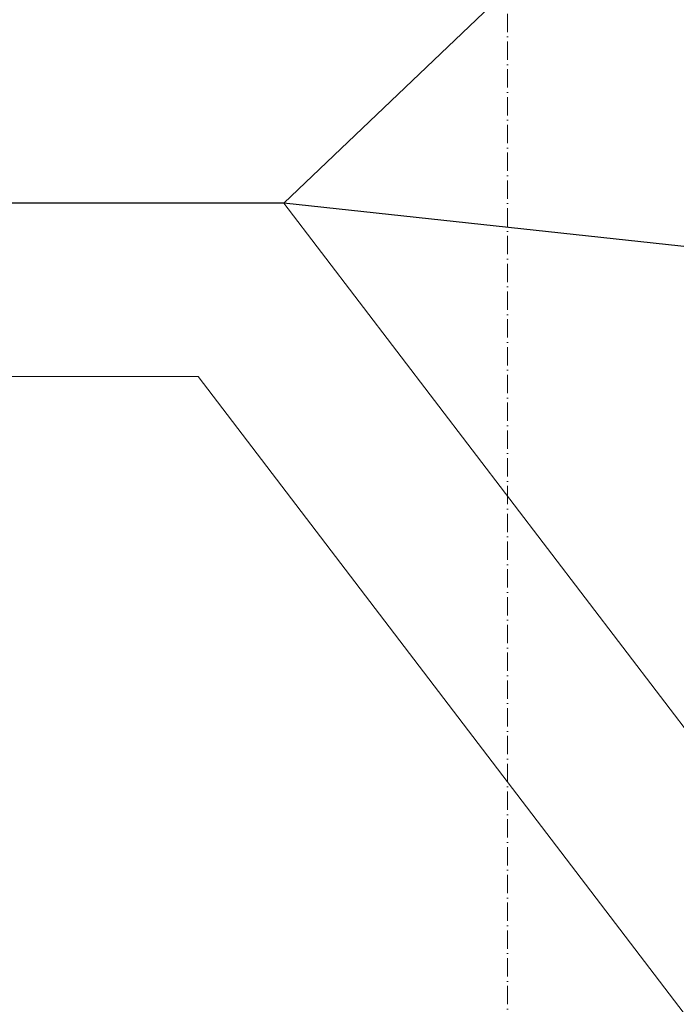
# Model space of a CAD drawing. Header units: millimetres. Extents: x -37887 to 94344, y -69777 to 116976.
# Tile 52 of 205: x 46274 to 46501, y -13622 to -13281. Entities that reach past the tile are written whole.
import ezdxf

# ---------------------------------------------------------------- set-up
doc = ezdxf.new("R2010")
doc.units = ezdxf.units.MM
doc.linetypes.add('Linia siatki', pattern=[19.05, 12.7, -3.175, 0, -3.175])
for name, color, linetype, lineweight in [('01_inwentaryzacja', 8, 'Continuous', 9), ('01_inwentaryzacja widok', 8, 'Continuous', 9), ('02_odbudowa', 7, 'Continuous', 30), ('S-GRID', 1, 'Continuous', 9)]:
    doc.layers.add(name, color=color, linetype=linetype, lineweight=lineweight)

msp = doc.modelspace()

# ---------------------------------------------------------------- linework, layer by layer
at = {"layer": '01_inwentaryzacja', "lineweight": 13}
msp.add_lwpolyline([(45388.12, -8624.46), (46365, -8624.46), (46632.14, -8274.46), (46918.31, -8492.88), (46627.08, -8874.44), (46627.08, -13094.44), (46918.31, -13475.99), (46632.14, -13694.41), (46365, -13344.41), (45518.67, -13344.41)], dxfattribs=at)
at = {"layer": '01_inwentaryzacja widok', "lineweight": 13}
msp.add_lwpolyline([(44491.33, -8564.46), (46335.32, -8564.46), (46620.85, -8190.36), (47002.41, -8481.59), (46687.08, -8894.72), (46687.08, -13074.15), (47002.41, -13487.29), (46620.85, -13778.51), (46335.32, -13404.41), (45518.67, -13404.41)], dxfattribs=at)
at = {"layer": '02_odbudowa', "color": 114, "lineweight": 30}
for points in [[(46627.08, -13094.44), (46365, -13344.41)], [(46365, -13344.41), (43235, -13344.41)], [(46858.69, -13397.88), (46365, -13344.41)]]:
    msp.add_lwpolyline(points, dxfattribs=at)
at = {"layer": 'S-GRID', "linetype": 'Linia siatki', "ltscale": 0.5}
msp.add_line((46442.54, -13997.36), (46442.54, -6083.1), dxfattribs=at)

doc.saveas('drawing.dxf')
